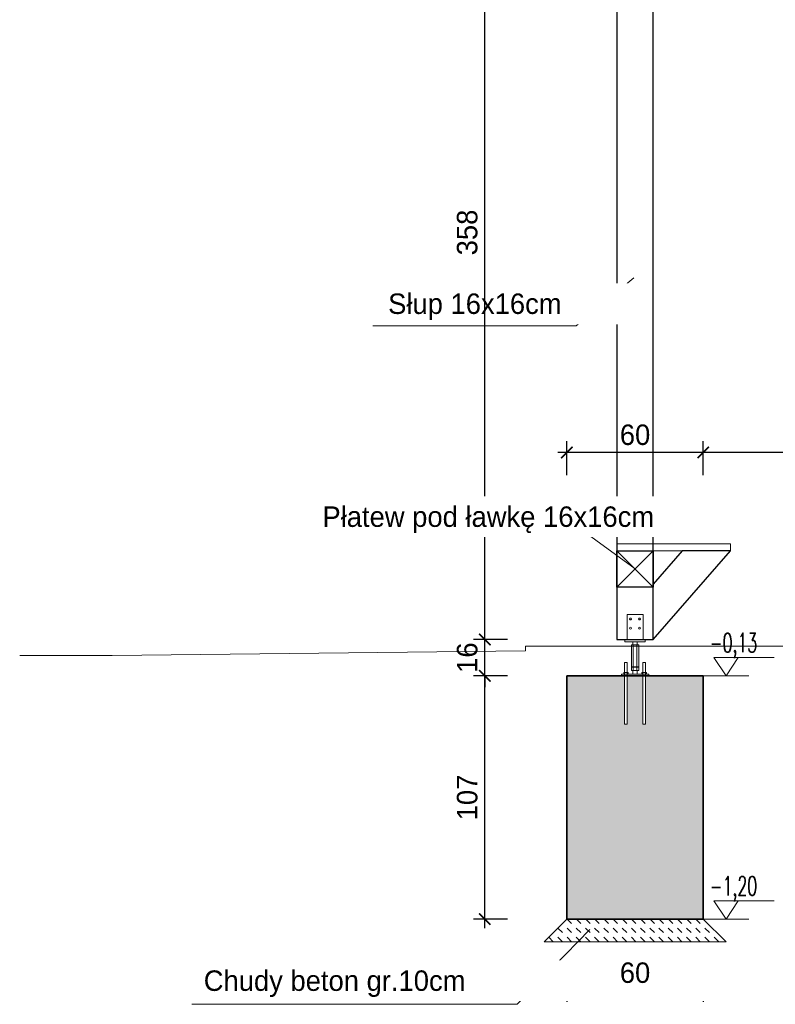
# Model space of a CAD drawing. Header units: millimetres. Extents: x 219841 to 236232, y -126388 to -112129.
# Tile 13 of 30: x 230981 to 231314, y -113056 to -112623. Entities that reach past the tile are written whole.
import ezdxf
from ezdxf.lldxf.tags import DXFTag

# ---------------------------------------------------------------- set-up
doc = ezdxf.new("R2010")
doc.units = ezdxf.units.MM
for name, color, linetype, lineweight in [('A-COLS', 4, 'Continuous', 9), ('A-KOTE', 30, 'Continuous', 13), ('K_DREW_PRZEK', 4, 'Continuous', 30), ('K_HATCH', 8, 'Continuous', 9), ('K_WYMIARY', 8, 'Continuous', 5), ('Opis', 41, 'Continuous', 9), ('przekrojowa', 45, 'Continuous', 35), ('widokowa', 151, 'Continuous', 18), ('Wymiarowanie', 2, 'Continuous', 9)]:
    doc.layers.add(name, color=color, linetype=linetype, lineweight=lineweight)
doc.styles.add('BA_OPISY_1-100', font='romans.shx', dxfattribs={"width": 0.6, "height": 25})
doc.styles.add('ROMANS', font='GOTHIC.TTF')
doc.styles.get("Standard").update_dxf_attribs({"font": 'GOTHIC.TTF'})
tags = doc.linetypes.add('HIDDEN2', pattern=[4.7625, 3.175, -1.5875]).pattern_tags.tags
tags[6:7] = [DXFTag(74, 4), DXFTag(75, 0), DXFTag(340, '0'), DXFTag(46, 1.0), DXFTag(50, 0.0), DXFTag(44, 0.0), DXFTag(45, 0.0)]
tags[4:5] = [DXFTag(74, 4), DXFTag(75, 0), DXFTag(340, '0'), DXFTag(46, 1.0), DXFTag(50, 0.0), DXFTag(44, 0.0), DXFTag(45, 0.0)]
doc.dimstyles.new('Radek 50 dokładny', dxfattribs={"dimtxt": 9, "dimasz": 5, "dimexe": 5, "dimexo": 5, "dimgap": 3, "dimtad": 1, "dimdec": 1, "dimrnd": 0.5, "dimlunit": 6, "dimtxsty": 'ROMANS', "dimblk": 'ARCHTICK', "dimcen": 5, "dimdle": 4, "dimclrd": 256, "dimclrt": 2, "dimadec": 0, "dimazin": 0, "dimtfac": 1, "dimtdec": 1, "dimtix": 1, "dimtmove": 1, "dimatfit": 0, "dimldrblk": 'DOTSMALL', "dimfxl": 10, "dimfxlon": 1, "dimarcsym": 0})

# ---------------------------------------------------------------- blocks, each defined once
blk = doc.blocks.new('FINISHING LEVEL 1')
at = {"color": 0, "linetype": 'Continuous'}
blk.add_line((-8, 12), (31.43, 12), dxfattribs=at)
blk.add_lwpolyline([(-8, 12), (0, 0), (8, 12)], dxfattribs=at)
at = {"color": 0, "style": 'BA_OPISY_1-100', "width": 0.6}
blk.add_attdef('FINISHING_LEVEL:', (-7.72, 15.34), '', height=12.5, dxfattribs=at)
blk = doc.blocks.new('_ArchTick')
at = {"layer": 'Wymiarowanie', "color": 0, "const_width": 0.15}
blk.add_lwpolyline([(-0.5, -0.5), (0.5, 0.5)], dxfattribs=at)
blk = doc.blocks.new('*D87')
at = {"layer": 'Defpoints', "color": 0}
for p in [(231185.97, -112911.72), (231222.01, -112911.72), (231222.01, -113018.72)]:
    blk.add_point(p, dxfattribs=at)
at = {"layer": 'K_WYMIARY', "lineweight": -2}
blk.add_line((231185.97, -113022.72), (231185.97, -112907.72), dxfattribs=at)
at = {"layer": 'K_WYMIARY', "color": 0, "lineweight": -2}
for p, q in [((231195.97, -112911.72), (231180.97, -112911.72)), ((231195.97, -113018.72), (231180.97, -113018.72))]:
    blk.add_line(p, q, dxfattribs=at)
at = {"layer": 'K_WYMIARY', "lineweight": -2, "xscale": 5, "yscale": 5, "zscale": 5}
for p, rotation in [((231185.97, -112911.72), 90), ((231185.97, -113018.72), 270)]:
    blk.add_blockref('_ArchTick', p, dxfattribs=dict(at, rotation=rotation))
at = {"layer": 'K_WYMIARY', "color": 2, "insert": (231178.25, -112965.22), "char_height": 9, "attachment_point": 5, "rotation": 90, "style": 'ROMANS'}
blk.add_mtext('107', dxfattribs=at)
blk = doc.blocks.new('_DotSmall')
at = {"color": 0, "linetype": 'ByBlock', "const_width": 12.7}
blk.add_lwpolyline([(-1.5875, 0, 1), (1.5875, 0, 1)], format="xyb", close=True, dxfattribs=at)
blk = doc.blocks.new('*D88')
at = {"layer": 'Defpoints', "color": 0}
for p in [(231185.97, -112895.72), (231252.01, -112895.72), (231222.01, -112911.72)]:
    blk.add_point(p, dxfattribs=at)
at = {"layer": 'K_WYMIARY', "lineweight": -2}
for p, q in [((231185.97, -112895.72), (231185.97, -112890.72)), ((231185.97, -112911.72), (231185.97, -112895.72)), ((231185.97, -112911.72), (231185.97, -112916.72))]:
    blk.add_line(p, q, dxfattribs=at)
at = {"layer": 'K_WYMIARY', "color": 0, "lineweight": -2}
for p, q in [((231195.97, -112895.72), (231180.97, -112895.72)), ((231195.97, -112911.72), (231180.97, -112911.72))]:
    blk.add_line(p, q, dxfattribs=at)
at = {"layer": 'K_WYMIARY', "lineweight": -2, "xscale": 5, "yscale": 5, "zscale": 5}
for p, rotation in [((231185.97, -112895.72), 270), ((231185.97, -112911.72), 90)]:
    blk.add_blockref('_ArchTick', p, dxfattribs=dict(at, rotation=rotation))
at = {"layer": 'K_WYMIARY', "color": 2, "insert": (231178.25, -112903.72), "char_height": 9, "attachment_point": 5, "rotation": 90, "style": 'ROMANS'}
blk.add_mtext('16', dxfattribs=at)
blk = doc.blocks.new('*D89')
at = {"layer": 'Defpoints', "color": 0}
for p in [(231185.97, -112537.72), (231252.01, -112537.72), (231252.01, -112895.72)]:
    blk.add_point(p, dxfattribs=at)
at = {"layer": 'K_WYMIARY', "lineweight": -2}
blk.add_line((231185.97, -112899.72), (231185.97, -112533.72), dxfattribs=at)
at = {"layer": 'K_WYMIARY', "color": 0, "lineweight": -2}
for p, q in [((231195.97, -112537.72), (231180.97, -112537.72)), ((231195.97, -112895.72), (231180.97, -112895.72))]:
    blk.add_line(p, q, dxfattribs=at)
at = {"layer": 'K_WYMIARY', "lineweight": -2, "xscale": 5, "yscale": 5, "zscale": 5}
for p, rotation in [((231185.97, -112537.72), 90), ((231185.97, -112895.72), 270)]:
    blk.add_blockref('_ArchTick', p, dxfattribs=dict(at, rotation=rotation))
at = {"layer": 'K_WYMIARY', "color": 2, "insert": (231178.25, -112716.72), "char_height": 9, "attachment_point": 5, "rotation": 90, "style": 'ROMANS'}
blk.add_mtext('358', dxfattribs=at)
blk = doc.blocks.new('*D104')
at = {"layer": 'Defpoints', "color": 0}
for p in [(231282.01, -112813.48), (231282.01, -112943.72), (231454.01, -112943.72)]:
    blk.add_point(p, dxfattribs=at)
at = {"layer": 'K_WYMIARY', "color": 0, "lineweight": -2}
for p, q in [((231282.01, -112823.48), (231282.01, -112808.48)), ((231454.01, -112823.48), (231454.01, -112808.48))]:
    blk.add_line(p, q, dxfattribs=at)
at = {"layer": 'K_WYMIARY', "lineweight": -2}
blk.add_line((231458.01, -112813.48), (231278.01, -112813.48), dxfattribs=at)
at = {"layer": 'K_WYMIARY', "lineweight": -2, "xscale": 5, "yscale": 5, "zscale": 5, "rotation": 180}
blk.add_blockref('_ArchTick', (231282.01, -112813.48), dxfattribs=at)
at = {"layer": 'K_WYMIARY', "lineweight": -2, "xscale": 5, "yscale": 5, "zscale": 5}
blk.add_blockref('_ArchTick', (231454.01, -112813.48), dxfattribs=at)
at = {"layer": 'K_WYMIARY', "color": 2, "insert": (231368.01, -112805.75), "char_height": 9, "attachment_point": 5, "style": 'ROMANS'}
blk.add_mtext('172', dxfattribs=at)
blk = doc.blocks.new('*D105')
at = {"layer": 'Defpoints', "color": 0}
for p in [(231222.01, -112813.48), (231222.01, -112911.72), (231282.01, -112943.72)]:
    blk.add_point(p, dxfattribs=at)
at = {"layer": 'K_WYMIARY', "color": 0, "lineweight": -2}
for p, q in [((231222.01, -112823.48), (231222.01, -112808.48)), ((231282.01, -112823.48), (231282.01, -112808.48))]:
    blk.add_line(p, q, dxfattribs=at)
at = {"layer": 'K_WYMIARY', "lineweight": -2}
blk.add_line((231286.01, -112813.48), (231218.01, -112813.48), dxfattribs=at)
at = {"layer": 'K_WYMIARY', "lineweight": -2, "xscale": 5, "yscale": 5, "zscale": 5, "rotation": 180}
blk.add_blockref('_ArchTick', (231222.01, -112813.48), dxfattribs=at)
at = {"layer": 'K_WYMIARY', "lineweight": -2, "xscale": 5, "yscale": 5, "zscale": 5}
blk.add_blockref('_ArchTick', (231282.01, -112813.48), dxfattribs=at)
at = {"layer": 'K_WYMIARY', "color": 2, "insert": (231252.01, -112805.75), "char_height": 9, "attachment_point": 5, "style": 'ROMANS'}
blk.add_mtext('60', dxfattribs=at)
blk = doc.blocks.new('zw$F152')
at = {"layer": 'A-COLS', "linetype": 'HIDDEN2', "lineweight": 18}
for p, q in [((25, 160), (25, 270)), ((25, 270), (95, 270)), ((95, 270), (95, 160))]:
    blk.add_line(p, q, dxfattribs=at)
at = {"layer": 'A-COLS', "lineweight": 18}
for p, q in [((15, 160), (15, 150)), ((105, 160), (15, 160)), ((15, 150), (105, 150)), ((51.9, 136), (43.8, 136)), ((43.8, 136), (43.8, 39)), ((50, 136), (50, 150)), ((68.1, 136), (51.9, 136)), ((51.9, 136), (51.9, 39)), ((76.2, 136), (68.1, 136)), ((68.1, 136), (68.1, 39)), ((70, 136), (70, 150)), ((76.2, 136), (76.2, 39)), ((105, 160), (105, 150)), ((120, 8), (0, 8)), ((0, 0), (0, 8)), ((120, 0), (0, 0)), ((51.9, 39), (43.8, 39)), ((51.9, 38.9), (43.8, 38.9)), ((43.8, 38.9), (43.8, 23.9)), ((51.9, 23.9), (43.8, 23.9)), ((50, 38.9), (50, 39)), ((50, 8), (50, 23.9)), ((68.1, 39), (51.9, 39)), ((68.1, 38.9), (51.9, 38.9)), ((51.9, 38.9), (51.9, 23.9)), ((68.1, 23.9), (51.9, 23.9)), ((76.2, 39), (68.1, 39)), ((76.2, 38.9), (68.1, 38.9)), ((68.1, 38.9), (68.1, 23.9)), ((76.2, 23.9), (68.1, 23.9)), ((70, 38.9), (70, 39)), ((70, 8), (70, 23.9)), ((76.2, 38.9), (76.2, 23.9)), ((120, 0), (120, 8))]:
    blk.add_line(p, q, dxfattribs=at)
for centre, radius in [((40, 250), 4.25), ((40, 250), 4), ((80, 250), 4.25), ((80, 250), 4), ((40, 210), 4.25), ((40, 210), 4), ((80, 210), 4.25), ((80, 210), 4)]:
    blk.add_circle(centre, radius, dxfattribs=at)
blk = doc.blocks.new('*D186')
at = {"layer": 'Defpoints', "color": 0}
for p in [(231222.01, -112965.22), (231282.01, -112965.22), (231282.01, -113050.05)]:
    blk.add_point(p, dxfattribs=at)
at = {"layer": 'K_WYMIARY', "color": 0, "lineweight": -2}
for p, q in [((231222.01, -113040.05), (231222.01, -113055.05)), ((231282.01, -113040.05), (231282.01, -113055.05))]:
    blk.add_line(p, q, dxfattribs=at)
at = {"layer": 'K_WYMIARY', "lineweight": -2}
blk.add_line((231218.01, -113050.05), (231286.01, -113050.05), dxfattribs=at)
at = {"layer": 'K_WYMIARY', "lineweight": -2, "xscale": 5, "yscale": 5, "zscale": 5, "rotation": 180}
blk.add_blockref('_ArchTick', (231222.01, -113050.05), dxfattribs=at)
at = {"layer": 'K_WYMIARY', "lineweight": -2, "xscale": 5, "yscale": 5, "zscale": 5}
blk.add_blockref('_ArchTick', (231282.01, -113050.05), dxfattribs=at)
at = {"layer": 'K_WYMIARY', "color": 2, "insert": (231252.01, -113042.33), "char_height": 9, "attachment_point": 5, "style": 'ROMANS'}
blk.add_mtext('60', dxfattribs=at)

msp = doc.modelspace()

# ---------------------------------------------------------------- hatches: boundary and pattern name
at = {"layer": 'K_HATCH'}
h = msp.add_hatch(dxfattribs=at)
h.set_pattern_fill('ANSI33', color=256, scale=1.5)
h.set_pattern_definition([(45, (231222.01, -113018.718), (-6.73519, 6.73519), []), (45, (231228.745, -113018.718), (-6.73519, 6.73519), [4.7625, -2.38125])])
h.paths.add_polyline_path([(231737.01, -112918.42), (231871, -112915.37), (231871.01, -112896.72), (231890.21, -112896.72), (231890.21, -112911.72), (231891.81, -112911.72), (231891.81, -112896.72), (231911.01, -112896.72), (231911.01, -112914.53), (231950.01, -112913.72), (231950.05, -112883.72), (231970.01, -112883.72), (231970.01, -112943.72), (231737.01, -112943.72), (231737.01, -112918.42)])
edge = h.paths.add_edge_path()
edge.add_line((231488.6, -112914.02), (231512.76, -112914.53))
edge.add_spline(control_points=[(231512.76, -112914.53), (231504.71, -112914.36), (231496.66, -112914.19), (231488.6, -112914.02)], knot_values=[0.753671, 0.753671, 0.753671, 0.753671, 0.907233, 0.907233, 0.907233, 0.907233], degree=3, periodic=0)
edge = h.paths.add_edge_path()
edge.add_line((231454.01, -112898.72), (231454.01, -112883.72))
edge.add_line((231454.01, -112883.72), (231473.97, -112883.72))
edge.add_line((231473.97, -112883.72), (231474.01, -112913.72))
edge.add_spline(control_points=[(231474.01, -112913.72), (231478.87, -112913.82), (231483.74, -112913.92), (231488.6, -112914.02)], knot_values=[-1, -1, -1, -1, -0.907233, -0.907233, -0.907233, -0.907233], degree=3, periodic=0)
edge.add_spline(control_points=[(231488.6, -112914.02), (231496.66, -112914.19), (231504.71, -112914.36), (231512.76, -112914.53)], knot_values=[-0.907233, -0.907233, -0.907233, -0.907233, -0.753671, -0.753671, -0.753671, -0.753671], degree=3, periodic=0)
edge.add_line((231513.01, -112914.53), (231513.01, -112896.72))
edge.add_line((231513.01, -112896.72), (231525.01, -112896.72))
edge.add_line((231525.01, -112896.72), (231532.21, -112896.72))
edge.add_line((231532.21, -112896.72), (231532.21, -112911.72))
edge.add_line((231532.21, -112911.72), (231533.81, -112911.72))
edge.add_line((231533.81, -112911.72), (231533.81, -112896.72))
edge.add_line((231533.81, -112896.72), (231541.01, -112896.72))
edge.add_line((231541.01, -112896.72), (231553.01, -112896.72))
edge.add_line((231553.01, -112896.72), (231553.02, -112915.37))
edge.add_line((231553.02, -112915.37), (231687.01, -112918.42))
edge.add_line((231687.01, -112918.42), (231687.01, -112943.71))
edge.add_line((231687.01, -112943.72), (231647.01, -112943.72))
edge.add_line((231647.01, -112943.72), (231610.47, -112943.72))
edge.add_line((231610.47, -112943.72), (231615.27, -112936.52))
edge.add_line((231615.27, -112936.52), (231605.67, -112936.52))
edge.add_line((231605.67, -112936.52), (231610.47, -112943.72))
edge.add_line((231610.47, -112943.72), (231454.01, -112943.72))
edge.add_line((231454.01, -112943.72), (231454.01, -112898.72))
h.paths.add_polyline_path([(231601.89, -112923.35), (231601.89, -112936.75), (231625.64, -112936.75), (231625.64, -112923.35)], flags=24)
h.paths.add_polyline_path([(231222.01, -113018.72), (231222.01, -112911.72), (231246.01, -112911.72), (231247.41, -112911.72), (231247.41, -112932.92), (231248.61, -112932.92), (231248.61, -112911.72), (231255.41, -112911.72), (231255.41, -112932.92), (231256.61, -112932.92), (231256.61, -112911.72), (231258.01, -112911.72), (231282.01, -112911.72), (231282.01, -113018.72)])
h.paths.add_polyline_path([(232142.01, -113018.72), (232142.01, -112911.72), (232166.01, -112911.72), (232167.41, -112911.72), (232167.41, -112932.92), (232168.61, -112932.92), (232168.61, -112911.72), (232175.41, -112911.72), (232175.41, -112932.92), (232176.61, -112932.92), (232176.61, -112911.72), (232178.01, -112911.72), (232202.01, -112911.72), (232202.01, -113018.72)])
h.paths.add_polyline_path([(231623.7, -112929.52), (231637.88, -112929.52), (231637.88, -112911.56), (231623.7, -112911.56)], flags=24)
h = msp.add_hatch(dxfattribs=at)
h.set_pattern_fill('DASH', color=256, scale=0.9, angle=135, style=0)
h.set_pattern_definition([(135, (231212.0096, -113028.7176), (-4.04112, 4e-16), [2.8575, -2.8575])])
h.paths.add_polyline_path([(231212.01, -113028.72), (231222.01, -113018.72), (231282.01, -113018.72), (231292.01, -113028.72)])

# ---------------------------------------------------------------- linework, layer by layer
at = {"layer": 'A-COLS', "lineweight": 18}
for points in [[(231248.61, -112905.92), (231247.41, -112905.92), (231247.41, -112932.92), (231248.61, -112932.92), (231248.61, -112905.92)], [(231255.41, -112905.92), (231256.61, -112905.92), (231256.61, -112932.92), (231255.41, -112932.92), (231255.41, -112905.92)]]:
    msp.add_lwpolyline(points, dxfattribs=at)
for points in [[(231247.01, -112910.32), (231249.01, -112910.32), (231249.01, -112910.92), (231247.01, -112910.92)], [(231257.01, -112910.32), (231255.01, -112910.32), (231255.01, -112910.92), (231257.01, -112910.92)]]:
    msp.add_lwpolyline(points, close=True, dxfattribs=at)
at = {"layer": 'K_DREW_PRZEK'}
for p, q in [((231244.01, -112856.72), (231260.01, -112872.72)), ((231244.01, -112872.72), (231260.01, -112856.72))]:
    msp.add_line(p, q, dxfattribs=at)
for points in [[(231260.01, -112537.72), (231244.01, -112537.72), (231244.01, -112895.72), (231260.01, -112895.72), (231260.01, -112537.72)], [(231260.01, -112895.72), (231294.01, -112856.72), (231272.78, -112856.72), (231260.01, -112871.37)]]:
    msp.add_lwpolyline(points, dxfattribs=at)
msp.add_lwpolyline([(231244.01, -112856.72), (231260.01, -112856.72), (231260.01, -112872.72), (231244.01, -112872.72)], close=True, dxfattribs=at)
at = {"layer": 'Opis', "linetype": 'HIDDEN2', "ltscale": 2}
for p, q in [((231282.01, -112911.72), (231302.01, -112911.72)), ((231282.01, -113018.72), (231302.01, -113018.72))]:
    msp.add_line(p, q, dxfattribs=at)
at = {"layer": 'Opis', "ltscale": 2}
for points in [[(231251.53, -112736.73), (231226.17, -112757.83), (231136.79, -112757.83)], [(231252.01, -112864.72), (231226.11, -112845.76), (231113.6, -112845.76)], [(230981.47, -112902.72), (231014.05, -112902.72), (231022.2, -112902.72), (231203.89, -112900.7), (231203.89, -112898.72), (231454.01, -112898.72)], [(231222.01, -113018.72), (231212.01, -113028.72), (231292.01, -113028.72), (231282.01, -113018.72)], [(231232.1, -113023.21), (231200.12, -113056.18), (231057.14, -113056.18)]]:
    msp.add_lwpolyline(points, dxfattribs=at)
at = {"layer": 'przekrojowa'}
msp.add_lwpolyline([(231222.01, -112911.72), (231282.01, -112911.72), (231282.01, -113018.72), (231222.01, -113018.72)], close=True, dxfattribs=at)
at = {"layer": 'widokowa'}
msp.add_lwpolyline([(231244.01, -112853.72), (231294.01, -112853.72), (231294.01, -112856.72), (231244.01, -112856.72)], close=True, dxfattribs=at)

# ---------------------------------------------------------------- block references
at = {"layer": 'A-KOTE', "linetype": 'Continuous'}
ref = msp.add_blockref('FINISHING LEVEL 1', (231292.01, -112911.72), dxfattribs=dict(at, xscale=0.6749999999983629, yscale=0.6749999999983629, zscale=0.6749999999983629, rotation=360))
ref.add_attrib('FINISHING_LEVEL:', '-0,13', (231284.87, -112901.36, 0), dxfattribs={"layer": '0', "color": 0, "height": 8.437, "style": 'BA_OPISY_1-100', "width": 0.6})
ref = msp.add_blockref('FINISHING LEVEL 1', (231292.01, -113018.72), dxfattribs=dict(at, xscale=0.6749999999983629, yscale=0.6749999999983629, zscale=0.6749999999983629, rotation=360))
ref.add_attrib('FINISHING_LEVEL:', '-1,20', (231284.87, -113008.36, 0), dxfattribs={"layer": '0', "color": 0, "height": 8.437, "style": 'BA_OPISY_1-100', "width": 0.6})
at = {"layer": 'przekrojowa', "xscale": 0.1, "yscale": 0.1, "zscale": 0.1}
msp.add_blockref('zw$F152', (231246.01, -112911.72), dxfattribs=at)

# ---------------------------------------------------------------- dimensions: what is measured, and where the dimension line sits
at = {"layer": 'K_WYMIARY'}
for base, p1, p2, angle, picture, middle in [((231222.01, -112813.48), (231282.01, -112943.72), (231222.01, -112911.72), 180, '*D105', (231252.01, -112805.75)), ((231282.01, -112813.48), (231454.01, -112943.72), (231282.01, -112943.72), 180, '*D104', (231368.01, -112805.75)), ((231185.97, -112895.72), (231222.01, -112911.72), (231252.01, -112895.72), 90, '*D88', (231178.25, -112903.72)), ((231185.97, -112911.72), (231222.01, -113018.72), (231222.01, -112911.72), 90, '*D87', (231178.25, -112965.22))]:
    dim = msp.add_linear_dim(base=base, p1=p1, p2=p2, angle=angle, dimstyle='Radek 50 dokładny', dxfattribs=at)
    dim.commit()
    dim.dimension.update_dxf_attribs({"geometry": picture, "text_midpoint": middle})
dim = msp.add_linear_dim(base=(231282.01, -113050.05), p1=(231222.01, -112965.22), p2=(231282.01, -112965.22), dimstyle='Radek 50 dokładny', dxfattribs=at)
dim.commit()
dim.dimension.update_dxf_attribs({"geometry": '*D186', "text_midpoint": (231252.01, -113042.33)})

# ---------------------------------------------------------------- next in the draw order: texts
at = {"layer": 'Opis', "char_height": 9, "attachment_point": 5, "bg_fill": 2}
for s, insert, width in [('\\pxb0.555556,qc,t0;Słup 16x16cm', (231181.58, -112749.41), 146.3679), ('\\pxb0.555556,ql,t0;Chudy beton gr.10cm', (231231.01, -113047.14), 337.2412)]:
    msp.add_mtext(s, dxfattribs=dict(at, insert=insert, width=width))

# ---------------------------------------------------------------- next in the draw order: dimensions: what is measured, and where the dimension line sits
at = {"layer": 'K_WYMIARY'}
dim = msp.add_linear_dim(base=(231185.97, -112537.72), p1=(231252.01, -112895.72), p2=(231252.01, -112537.72), angle=90, dimstyle='Radek 50 dokładny', dxfattribs=at)
dim.commit()
dim.dimension.update_dxf_attribs({"geometry": '*D89', "text_midpoint": (231178.25, -112716.72)})

# ---------------------------------------------------------------- next in the draw order: texts
at = {"layer": 'Opis', "insert": (231187.75, -112843.07), "char_height": 9, "width": 146.3679, "attachment_point": 5, "bg_fill": 2}
msp.add_mtext('\\pxb0.555556,ql,t0;Płatew pod ławkę 16x16cm', dxfattribs=at)

doc.saveas('drawing.dxf')
